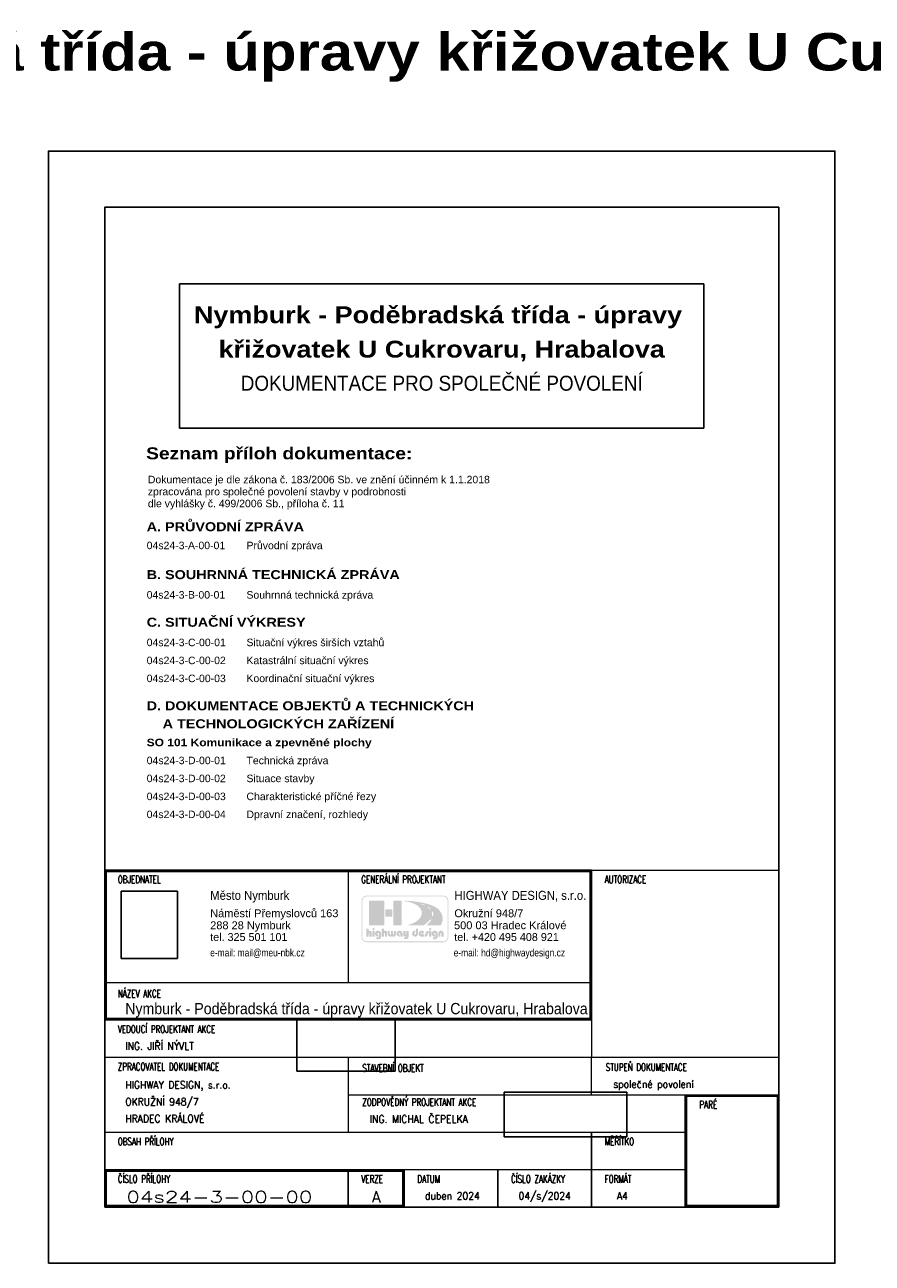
# Model space of a CAD drawing. Extents: x -698823 to -696424, y -1038555 to -1037403.
# Tile 2 of 42: x -698587 to -698361, y -1038171 to -1037840. Entities that reach past the tile are written whole.
import ezdxf
from ezdxf.enums import TextEntityAlignment as Align

# ---------------------------------------------------------------- set-up
doc = ezdxf.new("R2010")
doc.units = 0
doc.layers.add('0-podpis', color=5, linetype='Continuous')
doc.layers.add('0-ROZPISKA', color=7, linetype='Continuous')
for name, color, linetype, lineweight in [('0-silná', 7, 'Continuous', 30), ('0-slabá', 7, 'Continuous', 9), ('1-popis 250', 7, 'Continuous', 30)]:
    doc.layers.add(name, color=color, linetype=linetype, lineweight=lineweight)
doc.styles.add('arial', font='arial.ttf')
doc.styles.add('arial black', font='txt')
doc.styles.add('TABULKA', font='romans.shx', dxfattribs={"width": 0.7})
picture_1 = doc.add_image_def('image1.gif', size_in_pixel=(421, 501))
picture_2 = doc.add_image_def('image2.pcx', size_in_pixel=(706, 377))
picture_3 = doc.add_image_def('image3.pcx', size_in_pixel=(1067, 389))

# ---------------------------------------------------------------- blocks, each defined once
blk = doc.blocks.new('Rozpiska-2020')
h = blk.add_hatch(color=1)
h.paths.add_polyline_path([(-93.3, 73.76), (-92.85, 73.76), (-92.83, 73.76), (-92.8, 73.75), (-92.79, 73.73), (-92.78, 73.7), (-92.78, 72.28), (-92.79, 72.25), (-92.8, 72.23), (-92.83, 72.21), (-92.85, 72.21), (-93.3, 72.21), (-93.32, 72.21), (-93.34, 72.23), (-93.36, 72.25), (-93.37, 72.28), (-93.37, 73.7), (-93.36, 73.73), (-93.34, 73.75), (-93.32, 73.76)], flags=0)
h.paths.add_polyline_path([(-90.41, 72.21), (-90.38, 72.22), (-90.36, 72.23), (-90.34, 72.25), (-90.34, 72.28), (-90.34, 73.11), (-90.33, 73.13), (-90.32, 73.15), (-90.31, 73.17), (-90.3, 73.19), (-90.28, 73.2), (-90.26, 73.21), (-90.24, 73.22), (-90.22, 73.23), (-90.19, 73.23), (-90.17, 73.22), (-90.15, 73.21), (-90.13, 73.19), (-90.12, 73.18), (-90.11, 73.15), (-90.1, 73.14), (-90.1, 73.11), (-90.1, 72.28), (-90.09, 72.25), (-90.07, 72.23), (-90.05, 72.22), (-90.03, 72.21), (-89.58, 72.21), (-89.56, 72.22), (-89.53, 72.23), (-89.52, 72.25), (-89.51, 72.28), (-89.51, 73.11), (-89.52, 73.19), (-89.53, 73.26), (-89.55, 73.33), (-89.57, 73.39), (-89.6, 73.46), (-89.64, 73.51), (-89.68, 73.57), (-89.73, 73.61), (-89.78, 73.66), (-89.84, 73.7), (-89.89, 73.73), (-89.95, 73.76), (-90.02, 73.78), (-90.08, 73.79), (-90.15, 73.8), (-90.22, 73.81), (-90.29, 73.8), (-90.35, 73.79), (-90.41, 73.78), (-90.48, 73.76), (-90.54, 73.73), (-90.6, 73.7), (-90.65, 73.66), (-90.7, 73.61), (-90.75, 73.57), (-90.79, 73.51), (-90.83, 73.46), (-90.86, 73.39), (-90.89, 73.33), (-90.9, 73.26), (-90.91, 73.19), (-90.92, 73.11), (-90.92, 72.28), (-90.91, 72.25), (-90.89, 72.23), (-90.87, 72.22), (-90.85, 72.21)], flags=0)
h.paths.add_polyline_path([(-91.81, 72.74), (-91.82, 72.76), (-91.83, 72.78), (-91.85, 72.79), (-91.88, 72.8), (-91.92, 72.8), (-91.96, 72.82), (-92, 72.83), (-92.03, 72.86), (-92.06, 72.89), (-92.08, 72.93), (-92.09, 72.97), (-92.1, 73.02), (-92.09, 73.06), (-92.08, 73.1), (-92.06, 73.13), (-92.03, 73.16), (-92, 73.19), (-91.96, 73.2), (-91.92, 73.22), (-91.87, 73.22), (-91.83, 73.22), (-91.78, 73.2), (-91.75, 73.19), (-91.72, 73.16), (-91.69, 73.13), (-91.68, 73.1), (-91.67, 73.06), (-91.67, 73.02), (-91.67, 72.34), (-91.67, 72.27), (-91.7, 72.2), (-91.73, 72.15), (-91.78, 72.11), (-91.84, 72.07), (-91.91, 72.04), (-91.98, 72.03), (-92.06, 72.02), (-92.08, 72.02), (-92.1, 72.03), (-92.13, 72.03), (-92.15, 72.03), (-92.18, 72.04), (-92.2, 72.04), (-92.23, 72.05), (-92.25, 72.05), (-92.28, 72.06), (-92.31, 72.05), (-92.32, 72.03), (-92.33, 72), (-92.33, 71.62), (-92.33, 71.59), (-92.31, 71.57), (-92.29, 71.55), (-92.26, 71.54), (-92.23, 71.53), (-92.19, 71.52), (-92.14, 71.51), (-92.1, 71.51), (-92.06, 71.5), (-92.02, 71.5), (-91.99, 71.5), (-91.96, 71.5), (-91.86, 71.5), (-91.77, 71.51), (-91.68, 71.53), (-91.59, 71.56), (-91.51, 71.59), (-91.44, 71.62), (-91.37, 71.67), (-91.31, 71.72), (-91.26, 71.77), (-91.21, 71.83), (-91.17, 71.89), (-91.14, 71.96), (-91.11, 72.03), (-91.09, 72.11), (-91.08, 72.19), (-91.07, 72.28), (-91.07, 73.02), (-91.08, 73.1), (-91.09, 73.18), (-91.11, 73.25), (-91.14, 73.33), (-91.17, 73.39), (-91.22, 73.46), (-91.26, 73.52), (-91.32, 73.58), (-91.37, 73.63), (-91.44, 73.67), (-91.5, 73.71), (-91.57, 73.75), (-91.65, 73.77), (-91.72, 73.79), (-91.8, 73.8), (-91.88, 73.81), (-91.95, 73.8), (-92.03, 73.79), (-92.1, 73.78), (-92.18, 73.75), (-92.25, 73.72), (-92.32, 73.68), (-92.38, 73.64), (-92.44, 73.58), (-92.49, 73.53), (-92.54, 73.47), (-92.58, 73.41), (-92.62, 73.34), (-92.65, 73.26), (-92.67, 73.18), (-92.68, 73.1), (-92.69, 73.02), (-92.68, 72.93), (-92.67, 72.85), (-92.65, 72.78), (-92.63, 72.7), (-92.59, 72.63), (-92.55, 72.56), (-92.5, 72.5), (-92.45, 72.45), (-92.39, 72.39), (-92.33, 72.35), (-92.27, 72.31), (-92.19, 72.27), (-92.12, 72.24), (-92.04, 72.23), (-91.96, 72.21), (-91.88, 72.21), (-91.85, 72.22), (-91.83, 72.23), (-91.82, 72.25), (-91.81, 72.28)], flags=0)
h.paths.add_polyline_path([(-93.37, 74.21), (-93.36, 74.15), (-93.35, 74.09), (-93.32, 74.04), (-93.28, 74), (-93.24, 73.96), (-93.19, 73.93), (-93.14, 73.92), (-93.07, 73.91), (-93.02, 73.92), (-92.96, 73.93), (-92.91, 73.96), (-92.87, 74), (-92.83, 74.04), (-92.8, 74.09), (-92.79, 74.15), (-92.78, 74.21), (-92.79, 74.26), (-92.8, 74.32), (-92.83, 74.37), (-92.87, 74.42), (-92.91, 74.45), (-92.96, 74.48), (-93.02, 74.49), (-93.07, 74.5), (-93.14, 74.49), (-93.19, 74.48), (-93.24, 74.45), (-93.28, 74.42), (-93.32, 74.37), (-93.35, 74.32), (-93.36, 74.26)], flags=0)
h.paths.add_polyline_path([(-93.8, 80.1), (-93.53, 80.12), (-93.49, 80.09), (-93.44, 80.06), (-93.4, 80.03), (-93.35, 79.99), (-93.3, 79.95), (-93.26, 79.91), (-93.21, 79.87), (-93.16, 79.83), (-93.11, 79.79), (-93.06, 79.75), (-93.01, 79.71), (-92.97, 79.67), (-92.93, 79.63), (-92.89, 79.59), (-92.85, 79.55), (-92.82, 79.51), (-93.1, 79.49), (-93.14, 79.53), (-93.17, 79.57), (-93.21, 79.61), (-93.25, 79.65), (-93.29, 79.69), (-93.33, 79.73), (-93.37, 79.77), (-93.42, 79.81), (-93.46, 79.85), (-93.51, 79.88), (-93.55, 79.92), (-93.6, 79.96), (-93.65, 79.99), (-93.7, 80.03), (-93.75, 80.06)], flags=0)
h.paths.add_polyline_path([(-92.7, 78.88), (-92.43, 78.9), (-92.37, 78.77), (-92.33, 78.63), (-92.3, 78.49), (-92.28, 78.34), (-92.27, 78.19), (-92.28, 78.03), (-92.29, 77.88), (-92.32, 77.73), (-92.63, 77.73), (-92.6, 77.87), (-92.58, 78.02), (-92.57, 78.16), (-92.57, 78.3), (-92.58, 78.45), (-92.61, 78.59), (-92.65, 78.74)], flags=0)
h.paths.add_polyline_path([(-102.75, 81.8), (-100.8, 81.8), (-100.78, 81.79), (-100.75, 81.79), (-100.73, 81.77), (-100.7, 81.76), (-100.69, 81.74), (-100.68, 81.71), (-100.67, 81.69), (-100.66, 81.66), (-100.66, 75.37), (-100.67, 75.35), (-100.68, 75.32), (-100.69, 75.3), (-100.7, 75.28), (-100.73, 75.26), (-100.75, 75.25), (-100.78, 75.24), (-100.8, 75.24), (-102.75, 75.24), (-102.78, 75.24), (-102.81, 75.25), (-102.83, 75.26), (-102.85, 75.28), (-102.87, 75.3), (-102.88, 75.32), (-102.89, 75.35), (-102.89, 75.37), (-102.89, 81.66), (-102.89, 81.69), (-102.88, 81.71), (-102.87, 81.74), (-102.85, 81.76), (-102.83, 81.77), (-102.81, 81.79), (-102.78, 81.79)], flags=0)
h.paths.add_polyline_path([(-97.03, 73.3), (-97.04, 73.28), (-97.05, 73.27), (-97.07, 73.25), (-97.1, 73.24), (-97.15, 73.24), (-97.2, 73.23), (-97.24, 73.2), (-97.27, 73.18), (-97.3, 73.14), (-97.32, 73.09), (-97.33, 73.04), (-97.34, 72.99), (-97.33, 72.95), (-97.32, 72.91), (-97.3, 72.88), (-97.27, 72.85), (-97.23, 72.83), (-97.19, 72.81), (-97.15, 72.8), (-97.1, 72.79), (-97.06, 72.8), (-97.02, 72.81), (-96.99, 72.83), (-96.96, 72.85), (-96.93, 72.88), (-96.91, 72.91), (-96.89, 72.95), (-96.89, 72.98), (-96.89, 74.33), (-96.88, 74.35), (-96.87, 74.37), (-96.85, 74.38), (-96.83, 74.39), (-96.37, 74.39), (-96.34, 74.38), (-96.33, 74.37), (-96.31, 74.35), (-96.31, 74.33), (-96.31, 72.98), (-96.31, 72.91), (-96.33, 72.83), (-96.34, 72.76), (-96.37, 72.69), (-96.41, 72.62), (-96.45, 72.56), (-96.5, 72.5), (-96.55, 72.44), (-96.6, 72.39), (-96.66, 72.35), (-96.73, 72.31), (-96.8, 72.27), (-96.87, 72.24), (-96.94, 72.23), (-97.02, 72.21), (-97.1, 72.21), (-97.17, 72.21), (-97.25, 72.22), (-97.32, 72.24), (-97.4, 72.27), (-97.47, 72.3), (-97.53, 72.33), (-97.6, 72.38), (-97.66, 72.43), (-97.72, 72.48), (-97.77, 72.54), (-97.81, 72.6), (-97.85, 72.68), (-97.88, 72.75), (-97.9, 72.82), (-97.92, 72.91), (-97.92, 72.99), (-97.92, 73.07), (-97.91, 73.15), (-97.89, 73.23), (-97.86, 73.3), (-97.83, 73.38), (-97.79, 73.44), (-97.75, 73.51), (-97.7, 73.57), (-97.64, 73.62), (-97.58, 73.67), (-97.51, 73.72), (-97.44, 73.75), (-97.36, 73.78), (-97.28, 73.8), (-97.19, 73.82), (-97.1, 73.82), (-97.07, 73.81), (-97.05, 73.8), (-97.04, 73.78), (-97.03, 73.76)], flags=0)
h.paths.add_polyline_path([(-101.2, 72.74), (-101.2, 72.76), (-101.22, 72.78), (-101.24, 72.79), (-101.26, 72.8), (-101.31, 72.8), (-101.35, 72.82), (-101.39, 72.83), (-101.42, 72.86), (-101.45, 72.89), (-101.47, 72.93), (-101.48, 72.97), (-101.48, 73.02), (-101.48, 73.06), (-101.47, 73.1), (-101.45, 73.13), (-101.42, 73.16), (-101.39, 73.19), (-101.35, 73.2), (-101.31, 73.22), (-101.26, 73.22), (-101.22, 73.22), (-101.18, 73.2), (-101.15, 73.19), (-101.12, 73.16), (-101.09, 73.13), (-101.07, 73.1), (-101.06, 73.06), (-101.05, 73.02), (-101.05, 72.28), (-101.05, 72.25), (-101.03, 72.23), (-101.01, 72.22), (-100.99, 72.21), (-100.52, 72.21), (-100.5, 72.22), (-100.48, 72.23), (-100.46, 72.25), (-100.46, 72.28), (-100.46, 73.02), (-100.46, 73.1), (-100.48, 73.18), (-100.5, 73.25), (-100.52, 73.33), (-100.56, 73.39), (-100.6, 73.46), (-100.65, 73.52), (-100.7, 73.58), (-100.76, 73.63), (-100.82, 73.67), (-100.89, 73.71), (-100.96, 73.75), (-101.03, 73.77), (-101.11, 73.79), (-101.18, 73.8), (-101.26, 73.81), (-101.34, 73.8), (-101.42, 73.79), (-101.49, 73.78), (-101.56, 73.75), (-101.63, 73.72), (-101.7, 73.68), (-101.76, 73.64), (-101.82, 73.58), (-101.88, 73.53), (-101.92, 73.47), (-101.97, 73.41), (-102, 73.34), (-102.03, 73.26), (-102.05, 73.18), (-102.07, 73.1), (-102.07, 73.02), (-102.07, 72.93), (-102.05, 72.85), (-102.03, 72.78), (-102.01, 72.7), (-101.97, 72.63), (-101.93, 72.56), (-101.89, 72.5), (-101.84, 72.45), (-101.78, 72.39), (-101.72, 72.35), (-101.65, 72.31), (-101.58, 72.27), (-101.51, 72.24), (-101.43, 72.23), (-101.34, 72.21), (-101.26, 72.21), (-101.24, 72.22), (-101.22, 72.23), (-101.2, 72.25), (-101.2, 72.28)], flags=0)
h.paths.add_polyline_path([(-102.21, 73.71), (-102.22, 73.73), (-102.23, 73.75), (-102.25, 73.76), (-102.27, 73.76), (-102.7, 73.76), (-102.72, 73.76), (-102.74, 73.75), (-102.75, 73.73), (-102.76, 73.71), (-102.76, 72.89), (-102.76, 72.87), (-102.77, 72.84), (-102.79, 72.82), (-102.8, 72.8), (-102.82, 72.79), (-102.85, 72.77), (-102.87, 72.77), (-102.9, 72.76), (-102.92, 72.77), (-102.95, 72.77), (-102.97, 72.79), (-102.99, 72.8), (-103.01, 72.82), (-103.03, 72.84), (-103.03, 72.87), (-103.04, 72.89), (-103.04, 73.71), (-103.04, 73.73), (-103.05, 73.75), (-103.08, 73.76), (-103.1, 73.76), (-103.52, 73.76), (-103.54, 73.76), (-103.56, 73.75), (-103.58, 73.73), (-103.58, 73.71), (-103.58, 72.89), (-103.59, 72.87), (-103.59, 72.84), (-103.6, 72.82), (-103.62, 72.8), (-103.64, 72.79), (-103.67, 72.77), (-103.69, 72.77), (-103.72, 72.76), (-103.75, 72.77), (-103.77, 72.77), (-103.8, 72.79), (-103.82, 72.8), (-103.83, 72.82), (-103.85, 72.84), (-103.85, 72.87), (-103.86, 72.89), (-103.86, 73.71), (-103.86, 73.73), (-103.88, 73.75), (-103.9, 73.76), (-103.92, 73.76), (-104.35, 73.76), (-104.37, 73.76), (-104.39, 73.75), (-104.4, 73.73), (-104.41, 73.71), (-104.41, 72.89), (-104.41, 72.82), (-104.4, 72.75), (-104.37, 72.68), (-104.35, 72.62), (-104.32, 72.56), (-104.28, 72.5), (-104.24, 72.45), (-104.19, 72.4), (-104.14, 72.36), (-104.09, 72.32), (-104.03, 72.29), (-103.97, 72.26), (-103.91, 72.24), (-103.85, 72.22), (-103.78, 72.21), (-103.72, 72.21), (-103.67, 72.21), (-103.61, 72.22), (-103.55, 72.23), (-103.49, 72.25), (-103.44, 72.27), (-103.39, 72.29), (-103.34, 72.32), (-103.31, 72.35), (-103.27, 72.32), (-103.23, 72.29), (-103.18, 72.27), (-103.13, 72.25), (-103.07, 72.23), (-103.01, 72.22), (-102.95, 72.21), (-102.9, 72.21), (-102.83, 72.21), (-102.77, 72.22), (-102.71, 72.23), (-102.64, 72.26), (-102.59, 72.28), (-102.53, 72.31), (-102.48, 72.35), (-102.43, 72.39), (-102.38, 72.43), (-102.34, 72.49), (-102.3, 72.54), (-102.27, 72.6), (-102.25, 72.67), (-102.22, 72.74), (-102.21, 72.82), (-102.21, 72.89)], flags=0)
h.paths.add_polyline_path([(-99.44, 73.71), (-99.44, 72.89), (-99.45, 72.87), (-99.45, 72.85), (-99.46, 72.83), (-99.47, 72.81), (-99.49, 72.8), (-99.51, 72.79), (-99.53, 72.79), (-99.55, 72.78), (-99.58, 72.79), (-99.6, 72.79), (-99.62, 72.8), (-99.64, 72.81), (-99.65, 72.83), (-99.66, 72.85), (-99.67, 72.87), (-99.67, 72.89), (-99.67, 73.71), (-99.68, 73.73), (-99.69, 73.75), (-99.71, 73.76), (-99.73, 73.76), (-100.2, 73.76), (-100.23, 73.76), (-100.24, 73.75), (-100.26, 73.73), (-100.27, 73.71), (-100.27, 72.78), (-100.26, 72.71), (-100.25, 72.64), (-100.24, 72.58), (-100.22, 72.52), (-100.19, 72.47), (-100.16, 72.42), (-100.12, 72.38), (-100.08, 72.34), (-100.04, 72.31), (-99.99, 72.28), (-99.95, 72.26), (-99.89, 72.24), (-99.84, 72.23), (-99.78, 72.22), (-99.73, 72.21), (-99.67, 72.21), (-99.51, 72.21), (-99.5, 72.21), (-99.49, 72.2), (-99.49, 72.19), (-99.49, 72.17), (-99.49, 72.14), (-99.5, 72.11), (-99.53, 72.09), (-99.56, 72.06), (-99.59, 72.04), (-99.63, 72.03), (-99.68, 72.02), (-99.72, 72.02), (-100.01, 72.02), (-100.03, 72.01), (-100.05, 72), (-100.07, 71.97), (-100.08, 71.95), (-100.08, 71.62), (-100.07, 71.59), (-100.05, 71.57), (-100.03, 71.55), (-100.01, 71.55), (-99.49, 71.55), (-99.43, 71.55), (-99.38, 71.56), (-99.32, 71.58), (-99.27, 71.6), (-99.21, 71.63), (-99.16, 71.66), (-99.11, 71.7), (-99.07, 71.75), (-99.02, 71.8), (-98.98, 71.86), (-98.95, 71.91), (-98.91, 71.98), (-98.89, 72.05), (-98.87, 72.12), (-98.86, 72.2), (-98.86, 72.28), (-98.86, 73.71), (-98.86, 73.73), (-98.87, 73.75), (-98.9, 73.76), (-98.92, 73.76), (-99.38, 73.76), (-99.4, 73.76), (-99.42, 73.75), (-99.44, 73.73)], flags=0)
h.paths.add_polyline_path([(-94.7, 72.28), (-94.7, 72.72), (-94.71, 72.74), (-94.72, 72.77), (-94.75, 72.78), (-94.77, 72.79), (-95.12, 72.79), (-95.14, 72.79), (-95.15, 72.8), (-95.16, 72.82), (-95.14, 72.84), (-94.71, 73.36), (-94.69, 73.39), (-94.68, 73.42), (-94.69, 73.44), (-94.7, 73.46), (-94.73, 73.5), (-94.76, 73.53), (-94.79, 73.57), (-94.82, 73.6), (-94.86, 73.63), (-94.89, 73.66), (-94.93, 73.69), (-94.98, 73.71), (-95.01, 73.73), (-95.06, 73.75), (-95.1, 73.77), (-95.15, 73.78), (-95.19, 73.79), (-95.24, 73.8), (-95.29, 73.81), (-95.33, 73.81), (-95.42, 73.8), (-95.5, 73.79), (-95.58, 73.77), (-95.65, 73.75), (-95.73, 73.71), (-95.79, 73.67), (-95.86, 73.62), (-95.92, 73.57), (-95.97, 73.52), (-96.02, 73.45), (-96.06, 73.38), (-96.1, 73.31), (-96.12, 73.24), (-96.14, 73.15), (-96.15, 73.07), (-96.15, 72.98), (-96.15, 72.91), (-96.14, 72.83), (-96.11, 72.76), (-96.09, 72.69), (-96.05, 72.62), (-96.01, 72.55), (-95.97, 72.5), (-95.92, 72.44), (-95.86, 72.39), (-95.8, 72.34), (-95.74, 72.31), (-95.67, 72.27), (-95.59, 72.24), (-95.51, 72.22), (-95.44, 72.21), (-95.35, 72.21), (-94.77, 72.21), (-94.75, 72.22), (-94.72, 72.23), (-94.71, 72.25)], flags=0)
h.paths.add_polyline_path([(-95.49, 72.88), (-95.24, 73.18), (-95.23, 73.19), (-95.23, 73.21), (-95.23, 73.22), (-95.25, 73.23), (-95.26, 73.24), (-95.27, 73.24), (-95.28, 73.25), (-95.3, 73.25), (-95.31, 73.26), (-95.33, 73.26), (-95.34, 73.26), (-95.36, 73.26), (-95.4, 73.26), (-95.45, 73.24), (-95.49, 73.22), (-95.52, 73.19), (-95.55, 73.16), (-95.57, 73.12), (-95.59, 73.07), (-95.59, 73.02), (-95.59, 72.99), (-95.58, 72.96), (-95.56, 72.92), (-95.55, 72.89), (-95.53, 72.88), (-95.51, 72.88), (-95.5, 72.88)], flags=0)
h.paths.add_polyline_path([(-104.93, 79.47), (-103.35, 79.47), (-103.32, 79.47), (-103.3, 79.46), (-103.27, 79.45), (-103.25, 79.43), (-103.24, 79.41), (-103.22, 79.39), (-103.22, 79.36), (-103.21, 79.33), (-103.21, 77.73), (-103.22, 77.7), (-103.22, 77.67), (-103.24, 77.65), (-103.25, 77.62), (-103.27, 77.61), (-103.3, 77.6), (-103.32, 77.59), (-103.35, 77.59), (-104.93, 77.59), (-104.96, 77.59), (-104.99, 77.6), (-105.01, 77.61), (-105.03, 77.62), (-105.05, 77.65), (-105.06, 77.67), (-105.07, 77.7), (-105.07, 77.73), (-105.07, 79.33), (-105.07, 79.36), (-105.06, 79.39), (-105.05, 79.41), (-105.03, 79.43), (-105.01, 79.45), (-104.99, 79.46), (-104.96, 79.47)], flags=0)
h.paths.add_polyline_path([(-95.68, 80.95), (-95.48, 80.99), (-95.41, 80.97), (-95.34, 80.96), (-95.27, 80.93), (-95.2, 80.91), (-95.12, 80.89), (-95.05, 80.87), (-94.97, 80.84), (-94.89, 80.81), (-94.82, 80.78), (-94.74, 80.75), (-94.66, 80.72), (-94.59, 80.69), (-94.51, 80.66), (-94.44, 80.63), (-94.37, 80.59), (-94.3, 80.55), (-94.58, 80.53), (-94.65, 80.56), (-94.72, 80.59), (-94.79, 80.63), (-94.86, 80.65), (-94.93, 80.69), (-95, 80.72), (-95.08, 80.74), (-95.15, 80.77), (-95.22, 80.8), (-95.29, 80.82), (-95.36, 80.85), (-95.43, 80.87), (-95.5, 80.89), (-95.56, 80.91), (-95.62, 80.93)], flags=0)
h.paths.add_polyline_path([(-106.93, 72.74), (-106.93, 72.76), (-106.95, 72.78), (-106.97, 72.79), (-106.99, 72.8), (-107.04, 72.8), (-107.08, 72.82), (-107.12, 72.83), (-107.15, 72.86), (-107.18, 72.89), (-107.19, 72.93), (-107.21, 72.97), (-107.21, 73.02), (-107.21, 73.06), (-107.19, 73.1), (-107.18, 73.13), (-107.15, 73.16), (-107.12, 73.19), (-107.08, 73.2), (-107.04, 73.22), (-106.99, 73.22), (-106.94, 73.22), (-106.9, 73.2), (-106.86, 73.19), (-106.84, 73.16), (-106.81, 73.13), (-106.8, 73.1), (-106.79, 73.06), (-106.78, 73.02), (-106.78, 72.34), (-106.79, 72.27), (-106.81, 72.2), (-106.85, 72.15), (-106.9, 72.11), (-106.95, 72.07), (-107.02, 72.04), (-107.09, 72.03), (-107.18, 72.02), (-107.19, 72.02), (-107.22, 72.03), (-107.24, 72.03), (-107.27, 72.03), (-107.29, 72.04), (-107.32, 72.04), (-107.34, 72.05), (-107.36, 72.05), (-107.4, 72.06), (-107.42, 72.05), (-107.44, 72.03), (-107.45, 72), (-107.45, 71.62), (-107.44, 71.59), (-107.42, 71.57), (-107.4, 71.55), (-107.37, 71.54), (-107.34, 71.53), (-107.3, 71.52), (-107.26, 71.51), (-107.21, 71.51), (-107.17, 71.5), (-107.13, 71.5), (-107.1, 71.5), (-107.07, 71.5), (-106.98, 71.5), (-106.88, 71.51), (-106.79, 71.53), (-106.71, 71.56), (-106.63, 71.59), (-106.56, 71.62), (-106.49, 71.67), (-106.43, 71.72), (-106.38, 71.77), (-106.33, 71.83), (-106.29, 71.89), (-106.25, 71.96), (-106.22, 72.03), (-106.2, 72.11), (-106.19, 72.19), (-106.19, 72.28), (-106.19, 73.02), (-106.19, 73.1), (-106.21, 73.18), (-106.23, 73.25), (-106.25, 73.33), (-106.29, 73.39), (-106.33, 73.46), (-106.38, 73.52), (-106.43, 73.58), (-106.49, 73.63), (-106.55, 73.67), (-106.62, 73.71), (-106.69, 73.75), (-106.76, 73.77), (-106.84, 73.79), (-106.91, 73.8), (-106.99, 73.81), (-107.07, 73.8), (-107.15, 73.79), (-107.22, 73.78), (-107.3, 73.75), (-107.36, 73.72), (-107.43, 73.68), (-107.49, 73.64), (-107.55, 73.58), (-107.6, 73.53), (-107.65, 73.47), (-107.69, 73.41), (-107.73, 73.34), (-107.76, 73.26), (-107.78, 73.18), (-107.8, 73.1), (-107.8, 73.02), (-107.8, 72.93), (-107.78, 72.85), (-107.76, 72.78), (-107.74, 72.7), (-107.7, 72.63), (-107.66, 72.56), (-107.62, 72.5), (-107.57, 72.45), (-107.51, 72.39), (-107.45, 72.35), (-107.38, 72.31), (-107.31, 72.27), (-107.23, 72.24), (-107.16, 72.23), (-107.08, 72.21), (-106.99, 72.21), (-106.97, 72.22), (-106.95, 72.23), (-106.93, 72.25), (-106.93, 72.28)], flags=0)
h.paths.add_polyline_path([(-108.46, 73.76), (-108.01, 73.76), (-107.99, 73.76), (-107.97, 73.75), (-107.95, 73.73), (-107.95, 73.7), (-107.95, 72.28), (-107.95, 72.25), (-107.97, 72.23), (-107.99, 72.21), (-108.01, 72.21), (-108.46, 72.21), (-108.49, 72.21), (-108.51, 72.23), (-108.52, 72.25), (-108.53, 72.28), (-108.53, 73.7), (-108.52, 73.73), (-108.51, 73.75), (-108.49, 73.76)], flags=0)
h.paths.add_polyline_path([(-109.62, 72.21), (-109.6, 72.22), (-109.57, 72.23), (-109.56, 72.25), (-109.55, 72.28), (-109.55, 73.08), (-109.55, 73.1), (-109.54, 73.12), (-109.53, 73.14), (-109.52, 73.15), (-109.5, 73.17), (-109.48, 73.18), (-109.46, 73.19), (-109.44, 73.19), (-109.42, 73.19), (-109.4, 73.18), (-109.38, 73.17), (-109.36, 73.15), (-109.34, 73.14), (-109.33, 73.12), (-109.33, 73.1), (-109.32, 73.08), (-109.32, 72.28), (-109.32, 72.25), (-109.3, 72.23), (-109.28, 72.22), (-109.25, 72.21), (-108.79, 72.21), (-108.77, 72.22), (-108.75, 72.23), (-108.73, 72.25), (-108.73, 72.28), (-108.73, 73.19), (-108.74, 73.33), (-108.77, 73.46), (-108.81, 73.56), (-108.87, 73.65), (-108.95, 73.72), (-109.04, 73.77), (-109.14, 73.8), (-109.25, 73.81), (-109.49, 73.81), (-109.51, 73.81), (-109.53, 73.83), (-109.54, 73.85), (-109.55, 73.88), (-109.55, 74.32), (-109.56, 74.35), (-109.57, 74.37), (-109.6, 74.38), (-109.62, 74.39), (-110.06, 74.39), (-110.09, 74.38), (-110.11, 74.37), (-110.12, 74.35), (-110.13, 74.32), (-110.13, 72.28), (-110.12, 72.25), (-110.11, 72.23), (-110.08, 72.22), (-110.06, 72.21)], flags=0)
h.paths.add_polyline_path([(-108.53, 74.21), (-108.52, 74.15), (-108.51, 74.09), (-108.48, 74.04), (-108.45, 74), (-108.4, 73.96), (-108.36, 73.93), (-108.3, 73.92), (-108.24, 73.91), (-108.18, 73.92), (-108.13, 73.93), (-108.08, 73.96), (-108.03, 74), (-107.99, 74.04), (-107.96, 74.09), (-107.95, 74.15), (-107.94, 74.21), (-107.95, 74.26), (-107.97, 74.32), (-107.99, 74.37), (-108.03, 74.42), (-108.08, 74.45), (-108.13, 74.48), (-108.18, 74.49), (-108.24, 74.5), (-108.3, 74.49), (-108.36, 74.48), (-108.4, 74.45), (-108.45, 74.42), (-108.48, 74.37), (-108.51, 74.32), (-108.52, 74.26)], flags=0)
h.paths.add_polyline_path([(-109.3, 81.8), (-105.5, 81.8), (-105.47, 81.79), (-105.44, 81.79), (-105.42, 81.77), (-105.4, 81.76), (-105.38, 81.74), (-105.37, 81.71), (-105.37, 81.69), (-105.36, 81.66), (-105.36, 75.37), (-105.37, 75.35), (-105.37, 75.32), (-105.38, 75.3), (-105.4, 75.28), (-105.42, 75.26), (-105.44, 75.25), (-105.47, 75.24), (-105.5, 75.24), (-109.3, 75.24), (-109.33, 75.24), (-109.35, 75.25), (-109.38, 75.26), (-109.4, 75.28), (-109.41, 75.3), (-109.43, 75.32), (-109.43, 75.35), (-109.44, 75.37), (-109.44, 81.66), (-109.43, 81.69), (-109.43, 81.71), (-109.41, 81.74), (-109.4, 81.76), (-109.38, 81.77), (-109.35, 81.79), (-109.33, 81.79)], flags=0)
h.paths.add_polyline_path([(-105.49, 72.21), (-105.47, 72.22), (-105.44, 72.23), (-105.43, 72.25), (-105.42, 72.28), (-105.42, 73.08), (-105.42, 73.1), (-105.41, 73.12), (-105.4, 73.14), (-105.38, 73.15), (-105.37, 73.17), (-105.35, 73.18), (-105.33, 73.19), (-105.31, 73.19), (-105.29, 73.19), (-105.26, 73.18), (-105.25, 73.17), (-105.23, 73.15), (-105.21, 73.14), (-105.2, 73.12), (-105.19, 73.1), (-105.19, 73.08), (-105.19, 72.28), (-105.18, 72.25), (-105.16, 72.23), (-105.14, 72.22), (-105.12, 72.21), (-104.66, 72.21), (-104.64, 72.22), (-104.61, 72.23), (-104.6, 72.25), (-104.59, 72.28), (-104.59, 73.19), (-104.6, 73.33), (-104.63, 73.46), (-104.68, 73.56), (-104.74, 73.65), (-104.82, 73.72), (-104.91, 73.77), (-105.01, 73.8), (-105.12, 73.81), (-105.35, 73.81), (-105.38, 73.81), (-105.4, 73.83), (-105.41, 73.85), (-105.42, 73.88), (-105.42, 74.32), (-105.43, 74.35), (-105.44, 74.37), (-105.47, 74.38), (-105.49, 74.39), (-105.93, 74.39), (-105.95, 74.38), (-105.98, 74.37), (-105.99, 74.35), (-106, 74.32), (-106, 72.28), (-105.99, 72.25), (-105.97, 72.23), (-105.95, 72.22), (-105.93, 72.21)], flags=0)
h.paths.add_polyline_path([(-110.03, 82.97), (-89.62, 82.97), (-89.49, 82.97), (-89.38, 82.95), (-89.27, 82.92), (-89.16, 82.88), (-89.06, 82.83), (-88.96, 82.77), (-88.87, 82.7), (-88.78, 82.63), (-88.71, 82.54), (-88.64, 82.45), (-88.58, 82.36), (-88.53, 82.25), (-88.49, 82.15), (-88.46, 82.03), (-88.45, 81.92), (-88.44, 81.8), (-88.44, 72.1), (-88.45, 71.98), (-88.46, 71.86), (-88.49, 71.75), (-88.53, 71.64), (-88.58, 71.54), (-88.64, 71.44), (-88.71, 71.35), (-88.78, 71.27), (-88.87, 71.2), (-88.96, 71.13), (-89.06, 71.07), (-89.16, 71.02), (-89.27, 70.98), (-89.38, 70.95), (-89.49, 70.93), (-89.62, 70.93), (-110.03, 70.93), (-110.15, 70.93), (-110.26, 70.95), (-110.38, 70.98), (-110.49, 71.02), (-110.59, 71.07), (-110.68, 71.13), (-110.78, 71.2), (-110.86, 71.27), (-110.94, 71.35), (-111, 71.44), (-111.06, 71.54), (-111.11, 71.64), (-111.15, 71.75), (-111.18, 71.86), (-111.2, 71.98), (-111.21, 72.1), (-111.21, 81.8), (-111.2, 81.92), (-111.18, 82.03), (-111.15, 82.15), (-111.11, 82.25), (-111.06, 82.36), (-111, 82.45), (-110.94, 82.54), (-110.86, 82.63), (-110.78, 82.7), (-110.68, 82.77), (-110.59, 82.83), (-110.49, 82.88), (-110.38, 82.92), (-110.26, 82.95), (-110.15, 82.97)], flags=16)
h.paths.add_polyline_path([(-110.03, 83.17), (-89.62, 83.17), (-89.48, 83.16), (-89.34, 83.14), (-89.21, 83.11), (-89.08, 83.06), (-88.96, 83), (-88.85, 82.93), (-88.74, 82.85), (-88.65, 82.77), (-88.56, 82.67), (-88.48, 82.56), (-88.41, 82.45), (-88.35, 82.33), (-88.31, 82.21), (-88.27, 82.07), (-88.25, 81.94), (-88.24, 81.8), (-88.24, 72.1), (-88.25, 71.96), (-88.27, 71.82), (-88.31, 71.69), (-88.35, 71.57), (-88.41, 71.45), (-88.48, 71.34), (-88.56, 71.23), (-88.65, 71.13), (-88.74, 71.04), (-88.85, 70.96), (-88.96, 70.9), (-89.08, 70.84), (-89.21, 70.79), (-89.34, 70.76), (-89.48, 70.74), (-89.62, 70.73), (-110.03, 70.73), (-110.17, 70.74), (-110.3, 70.76), (-110.44, 70.79), (-110.56, 70.84), (-110.68, 70.9), (-110.79, 70.96), (-110.9, 71.04), (-111, 71.13), (-111.08, 71.23), (-111.16, 71.34), (-111.23, 71.45), (-111.29, 71.57), (-111.34, 71.69), (-111.37, 71.82), (-111.39, 71.96), (-111.4, 72.1), (-111.4, 81.8), (-111.39, 81.94), (-111.37, 82.07), (-111.34, 82.21), (-111.29, 82.33), (-111.23, 82.45), (-111.16, 82.56), (-111.08, 82.67), (-111, 82.77), (-110.9, 82.85), (-110.79, 82.93), (-110.68, 83), (-110.56, 83.06), (-110.44, 83.11), (-110.3, 83.14), (-110.17, 83.16)])
h.paths.add_polyline_path([(-94.07, 75.24), (-94, 75.31), (-93.92, 75.38), (-93.83, 75.46), (-93.75, 75.54), (-93.66, 75.63), (-93.56, 75.72), (-93.47, 75.82), (-93.38, 75.91), (-93.28, 76.01), (-93.19, 76.12), (-93.1, 76.22), (-93.01, 76.33), (-92.93, 76.44), (-92.85, 76.56), (-92.77, 76.67), (-92.7, 76.79), (-93.09, 76.79), (-93.19, 76.65), (-93.29, 76.53), (-93.4, 76.41), (-93.51, 76.29), (-93.62, 76.18), (-93.73, 76.08), (-93.84, 75.98), (-93.95, 75.89), (-94.07, 75.79), (-94.18, 75.71), (-94.29, 75.62), (-94.39, 75.54), (-94.5, 75.46), (-94.6, 75.38), (-94.7, 75.31), (-94.79, 75.24), (-98.89, 75.24), (-98.92, 75.24), (-98.95, 75.26), (-98.96, 75.28), (-98.97, 75.3), (-98.97, 75.32), (-98.96, 75.35), (-98.94, 75.36), (-98.91, 75.37), (-98.73, 75.42), (-98.56, 75.46), (-98.39, 75.52), (-98.22, 75.58), (-98.05, 75.64), (-97.89, 75.7), (-97.72, 75.77), (-97.56, 75.85), (-97.41, 75.92), (-97.25, 76.01), (-97.11, 76.09), (-96.96, 76.18), (-96.82, 76.27), (-96.68, 76.37), (-96.55, 76.47), (-96.42, 76.57), (-96.3, 76.67), (-96.19, 76.78), (-96.08, 76.89), (-95.97, 77), (-95.88, 77.11), (-95.79, 77.23), (-95.71, 77.35), (-95.63, 77.47), (-95.56, 77.59), (-95.5, 77.71), (-95.45, 77.84), (-95.41, 77.96), (-95.37, 78.09), (-95.35, 78.21), (-95.33, 78.34), (-95.32, 78.47), (-95.33, 78.7), (-95.36, 78.91), (-95.42, 79.12), (-95.49, 79.32), (-95.58, 79.51), (-95.69, 79.69), (-95.81, 79.86), (-95.95, 80.01), (-96.1, 80.17), (-96.26, 80.31), (-96.43, 80.44), (-96.61, 80.57), (-96.79, 80.69), (-96.99, 80.8), (-97.19, 80.9), (-97.39, 80.99), (-97.59, 81.08), (-97.79, 81.16), (-97.99, 81.24), (-98.2, 81.3), (-98.39, 81.36), (-98.58, 81.42), (-98.77, 81.47), (-98.95, 81.51), (-99.11, 81.55), (-99.27, 81.57), (-99.42, 81.6), (-99.55, 81.62), (-99.67, 81.64), (-99.77, 81.65), (-99.85, 81.65), (-99.92, 81.66), (-99.95, 81.66), (-99.97, 81.68), (-99.99, 81.7), (-99.99, 81.73), (-99.99, 81.75), (-99.97, 81.78), (-99.95, 81.79), (-99.92, 81.8), (-99.81, 81.8), (-99.66, 81.79), (-99.48, 81.79), (-99.28, 81.78), (-99.05, 81.76), (-98.81, 81.75), (-98.54, 81.73), (-98.25, 81.71), (-97.95, 81.68), (-97.63, 81.65), (-97.29, 81.61), (-96.95, 81.57), (-96.6, 81.52), (-96.23, 81.46), (-95.87, 81.41), (-95.5, 81.34), (-95.12, 81.27), (-94.75, 81.18), (-94.38, 81.1), (-94.01, 81), (-93.65, 80.9), (-93.29, 80.78), (-92.95, 80.67), (-92.61, 80.54), (-92.29, 80.4), (-91.99, 80.25), (-91.69, 80.09), (-91.42, 79.92), (-91.17, 79.75), (-90.94, 79.56), (-90.74, 79.36), (-90.56, 79.15), (-90.36, 78.88), (-90.2, 78.61), (-90.06, 78.34), (-89.94, 78.08), (-89.86, 77.83), (-89.8, 77.59), (-89.76, 77.34), (-89.74, 77.1), (-89.74, 76.87), (-89.76, 76.63), (-89.8, 76.41), (-89.85, 76.18), (-89.93, 75.96), (-90.01, 75.74), (-90.1, 75.52), (-90.21, 75.31), (-90.22, 75.28), (-90.24, 75.26), (-90.26, 75.25), (-90.28, 75.24)], flags=0)
h.paths.add_polyline_path([(-94.57, 72.28), (-94.56, 72.25), (-94.55, 72.23), (-94.53, 72.22), (-94.5, 72.21), (-94.46, 72.21), (-94.39, 72.21), (-94.32, 72.22), (-94.25, 72.24), (-94.18, 72.26), (-94.12, 72.29), (-94.06, 72.33), (-94, 72.37), (-93.94, 72.42), (-93.89, 72.47), (-93.85, 72.52), (-93.81, 72.59), (-93.78, 72.65), (-93.75, 72.72), (-93.73, 72.8), (-93.72, 72.87), (-93.72, 72.96), (-93.72, 73.02), (-93.71, 73.05), (-93.7, 73.08), (-93.69, 73.11), (-93.67, 73.13), (-93.64, 73.15), (-93.61, 73.16), (-93.58, 73.18), (-93.55, 73.18), (-93.53, 73.19), (-93.51, 73.2), (-93.49, 73.22), (-93.49, 73.24), (-93.49, 73.71), (-93.49, 73.73), (-93.51, 73.75), (-93.53, 73.76), (-93.55, 73.76), (-93.63, 73.76), (-93.71, 73.75), (-93.78, 73.74), (-93.85, 73.71), (-93.92, 73.68), (-93.98, 73.64), (-94.04, 73.59), (-94.09, 73.54), (-94.14, 73.49), (-94.18, 73.43), (-94.22, 73.37), (-94.25, 73.3), (-94.27, 73.23), (-94.29, 73.16), (-94.3, 73.09), (-94.3, 73.02), (-94.3, 72.96), (-94.31, 72.92), (-94.31, 72.89), (-94.33, 72.87), (-94.35, 72.84), (-94.37, 72.82), (-94.39, 72.81), (-94.43, 72.79), (-94.46, 72.79), (-94.5, 72.79), (-94.53, 72.78), (-94.55, 72.77), (-94.56, 72.74), (-94.57, 72.72)], flags=0)
for p, q in [((-180, 90), (-50, 90)), ((-25, 0), (-25, 30)), ((-50, 20), (-50, 0)), ((-115, 0), (-115, 10)), ((-100, 10), (-100, 0)), ((-75, 10), (-75, 0))]:
    blk.add_line(p, q)
at = {"const_width": 0.6}
for points in [[(-179.7, 89.7), (-50.3, 89.7), (-50.3, 50.3), (-179.7, 50.3)], [(-24.7, 29.7), (-0.3, 29.7), (-0.3, 0.3), (-24.7, 0.3)], [(-179.7, 9.7), (-100.3, 9.7), (-100.3, 0.3), (-179.7, 0.3)]]:
    blk.add_lwpolyline(points, close=True, dxfattribs=at)
at = {"layer": '0-slabá'}
for p, q in [((-180, 90), (0, 90)), ((-180, 0), (-180, 90)), ((-115, 90), (-115, 60)), ((-50, 90), (-50, 40)), ((0, 90), (0, 0)), ((-180, 60), (-50, 60)), ((-180, 50), (-50, 50)), ((-180, 40), (-25, 40)), ((-115, 40), (-115, 20)), ((-50, 30), (-50, 40)), ((-25, 40), (0, 40)), ((-115, 30), (0, 30)), ((-115, 30), (0, 30)), ((-180, 20), (-25, 20)), ((-180, 10), (-25, 10)), ((-180, 0), (0, 0))]:
    blk.add_line(p, q, dxfattribs=at)
at = {"style": 'arial'}
for s, height, width, p in [('Město Nymburk', 2.4, 0.9, (-151.82, 82.04)), ('HIGHWAY DESIGN, s.r.o.', 2.4, 0.9, (-86.6, 82.04)), ('tel. 325 501 101', 2.1, 0.98, (-151.82, 71.06)), ('tel. +420 495 408 921', 2.1, 0.98, (-86.64, 71.06)), ('e-mail: mail@meu-nbk.cz  ', 2, 0.8, (-151.82, 66.93)), ('e-mail: hd@highwaydesign.cz', 2, 0.8, (-86.8, 66.93))]:
    blk.add_text(s, height=height, dxfattribs=dict(at, width=width)).set_placement(p)
for s, p in [('Náměstí Přemyslovců 163', (-151.82, 77.41)), ('Okružní 948/7', (-86.64, 77.41)), ('288 28 Nymburk', (-151.82, 74.2)), ('500 03 Hradec Králové', (-86.71, 74.2))]:
    blk.add_text(s, height=2.1, dxfattribs=at).set_placement(p)
at = {"layer": '0-silná', "color": 0, "linetype": 'ByBlock', "style": 'arial', "width": 0.9}
for tag, p in [('NÁZEV_AKCE', (-174.5, 51.5)), ('OBSAH_PŘÍLOHY', (-174.21, 11.49))]:
    blk.add_attdef(tag, p, '', height=3, dxfattribs=at)
at = {"layer": '0-silná', "style": 'TABULKA', "width": 0.9}
for tag, p in [('VEDOUCÍ_PROJEKTANT_AKCE', (-174.5, 42)), ('JMENO_ZPRACOVATELE_PROFESE', (-174.5, 31.62)), ('STAVEBNI_OBJEKT', (-109.21, 31.62)), ('STUPEŇ', (-44.21, 31.85)), ('ADRESA_PROFESE_1', (-174.5, 27.12)), ('ADRESA_PROFESE_2', (-174.5, 22.62)), ('ZODPOVĚDNÝ_PROJEKTANT_AKCE', (-109.21, 22.5)), ('MERITKO', (-44.5, 12)), ('DATUM', (-94.5, 2)), ('ČÍSLO_ZAKÁZKY', (-69.5, 2)), ('FORMAT', (-44.5, 2))]:
    blk.add_attdef(tag, p, '', height=2, dxfattribs=at)
at = {"layer": '0-silná', "color": 0, "linetype": 'ByBlock', "style": 'TABULKA', "width": 1.27884}
blk.add_attdef('CISLO_PRILOHY', text='', height=3, dxfattribs=at).set_placement((-174.21, 1.2), (-124.51, 1.2), align=Align.FIT)
at = {"layer": '0-silná', "color": 0, "linetype": 'ByBlock', "style": 'TABULKA', "width": 1}
blk.add_attdef('ISS', text='', height=3, dxfattribs=at).set_placement((-107.5, 1.2), align=Align.CENTER)
at = {"layer": '0-slabá', "style": 'TABULKA', "width": 0.7}
for s, p in [('OBJEDNATEL', (-176.5, 86.5)), ('GENERÁLNÍ PROJEKTANT', (-111.5, 86.5)), ('NÁZEV AKCE', (-176.5, 56))]:
    blk.add_text(s, height=2, dxfattribs=at).set_placement(p)
at = {"layer": '0-slabá', "lineweight": -3, "style": 'TABULKA', "width": 0.7}
for s, p in [('AUTORIZACE', (-46.5, 86.5)), ('VEDOUCÍ PROJEKTANT AKCE', (-176.5, 46.5)), ('ZPRACOVATEL DOKUMENTACE', (-176.5, 36.5)), ('STAVEBNÍ OBJEKT', (-111.21, 36.12)), ('STUPEŇ DOKUMENTACE', (-46.21, 36.35)), ('ZODPOVĚDNÝ PROJEKTANT AKCE', (-111.21, 27)), ('PARÉ', (-21.21, 26.35)), ('OBSAH PŘÍLOHY', (-176.5, 16.5)), ('MĚŘÍTKO', (-46.5, 16.5)), ('ČÍSLO PŘÍLOHY', (-176.5, 6.5)), ('VERZE', (-111.5, 6.5)), ('DATUM', (-96.5, 6.5)), ('ČÍSLO ZAKÁZKY', (-71.5, 6.5)), ('FORMÁT', (-46.5, 6.5))]:
    blk.add_text(s, height=2, dxfattribs=at).set_placement(p)
image = blk.add_image(picture_1, insert=(-175.62, 66.4), size_in_units=(15.11, 17.98))
image.dxf.flags = 7

msp = doc.modelspace()

# ---------------------------------------------------------------- linework, layer by layer
at = {"ltscale": 0.1}
msp.add_lwpolyline([(-698580.677, -1038171.123), (-698370.677, -1038171.123), (-698370.677, -1037874.123), (-698580.677, -1037874.123)], close=True, dxfattribs=at)
at = {"layer": '0-ROZPISKA'}
for p, q in [((-698545.677, -1037909.531), (-698405.677, -1037909.531)), ((-698545.677, -1037948.105), (-698545.677, -1037909.531)), ((-698405.677, -1037948.105), (-698405.677, -1037909.531)), ((-698545.677, -1037948.105), (-698405.677, -1037948.105))]:
    msp.add_line(p, q, dxfattribs=at)
msp.add_lwpolyline([(-698565.677, -1038156.123), (-698385.677, -1038156.123), (-698385.677, -1037889.123), (-698565.677, -1037889.123)], close=True, dxfattribs=at)

# ---------------------------------------------------------------- block references
at = {"ltscale": 0.1}
ref = msp.add_blockref('Rozpiska-2020', (-698385.677, -1038156.123), dxfattribs=at)
ref.add_attrib('NÁZEV_AKCE', 'Nymburk - Poděbradská třída - úpravy křižovatek U Cukrovaru, Hrabalova', (-698560.177, -1038104.623), dxfattribs={"layer": '0-silná', "color": 0, "linetype": 'ByBlock', "height": 3, "style": 'arial', "width": 0.9})
ref.add_attrib('VEDOUCÍ_PROJEKTANT_AKCE', 'ING. JIŘÍ NÝVLT', (-698560.177, -1038114.123), dxfattribs={"layer": '0-silná', "height": 2, "style": 'TABULKA', "width": 0.9})
ref.add_attrib('JMENO_ZPRACOVATELE_PROFESE', 'HIGHWAY DESIGN, s.r.o.', (-698560.177, -1038124.504), dxfattribs={"layer": '0-silná', "height": 2, "style": 'TABULKA', "width": 0.9})
ref.add_attrib('ADRESA_PROFESE_1', 'OKRUŽNÍ 948/7', (-698560.177, -1038129.004), dxfattribs={"layer": '0-silná', "height": 2, "style": 'TABULKA', "width": 0.9})
ref.add_attrib('ADRESA_PROFESE_2', 'HRADEC KRÁLOVÉ', (-698560.177, -1038133.504), dxfattribs={"layer": '0-silná', "height": 2, "style": 'TABULKA', "width": 0.9})
ref.add_attrib('ZODPOVĚDNÝ_PROJEKTANT_AKCE', 'ING. MICHAL ČEPELKA', (-698494.884, -1038133.623), dxfattribs={"layer": '0-silná', "height": 2, "style": 'TABULKA', "width": 0.9})
ref.add_attrib('STUPEŇ', 'společné povolení', (-698429.884, -1038124.278), dxfattribs={"layer": '0-silná', "height": 2, "style": 'TABULKA', "width": 0.9})
ref.add_attrib('CISLO_PRILOHY', '04s24-3-00-00', dxfattribs={"layer": '0-silná', "color": 0, "linetype": 'ByBlock', "height": 3, "style": 'TABULKA', "width": 1.27884}).set_placement((-698559.884, -1038154.923), (-698510.192, -1038154.923), align=Align.FIT)
ref.add_attrib('ISS', 'A', dxfattribs={"layer": '0-silná', "color": 0, "linetype": 'ByBlock', "height": 3, "style": 'TABULKA'}).set_placement((-698493.177, -1038154.923), align=Align.CENTER)
ref.add_attrib('DATUM', 'duben 2024', (-698480.177, -1038154.123), dxfattribs={"layer": '0-silná', "height": 2, "style": 'TABULKA', "width": 0.9})
ref.add_attrib('ČÍSLO_ZAKÁZKY', '04/s/2024', (-698455.177, -1038154.123), dxfattribs={"layer": '0-silná', "height": 2, "style": 'TABULKA', "width": 0.9})
ref.add_attrib('FORMAT', ' A4', (-698430.177, -1038154.123), dxfattribs={"layer": '0-silná', "height": 2, "style": 'TABULKA', "width": 0.9})

# ---------------------------------------------------------------- texts
at = {"style": 'arial black'}
msp.add_text('Seznam příloh dokumentace:', height=3.2, dxfattribs=at).set_placement((-698519.061, -1037956.436), align=Align.CENTER)
for s, height, style, p in [('A. PRŮVODNÍ ZPRÁVA', 2.4, 'arial black', (-698554.459, -1037975.636)), ('04s24-3-A-00-01', 2, 'arial', (-698554.459, -1037980.436)), ('Průvodní zpráva', 2, 'arial', (-698527.813, -1037980.436)), ('B. SOUHRNNÁ TECHNICKÁ ZPRÁVA', 2.4, 'arial black', (-698554.459, -1037988.436)), ('04s24-3-B-00-01', 2, 'arial', (-698554.459, -1037993.63)), ('Souhrnná technická zpráva', 2, 'arial', (-698527.813, -1037993.63)), ('C. SITUAČNÍ VÝKRESY', 2.4, 'arial black', (-698554.459, -1038001.145)), ('04s24-3-C-00-01', 2, 'arial', (-698554.459, -1038006.34)), ('Situační výkres širších vztahů', 2, 'arial', (-698527.813, -1038006.34)), ('04s24-3-C-00-02', 2, 'arial', (-698554.459, -1038011.14)), ('Katastrální situační výkres', 2, 'arial', (-698527.813, -1038011.14)), ('Koordinační situační výkres', 2, 'arial', (-698527.813, -1038015.94)), ('04s24-3-C-00-03', 2, 'arial', (-698554.459, -1038015.94)), ('D. DOKUMENTACE OBJEKTŮ A TECHNICKÝCH', 2.4, 'arial black', (-698554.459, -1038023.455)), ('    A TECHNOLOGICKÝCH ZAŘÍZENÍ', 2.4, 'arial black', (-698554.459, -1038028.255)), ('SO 101 Komunikace a zpevněné plochy', 2, 'arial black', (-698554.459, -1038033.055)), ('04s24-3-D-00-01', 2, 'arial', (-698554.459, -1038037.855)), ('Technická zpráva', 2, 'arial', (-698527.813, -1038037.855)), ('04s24-3-D-00-02', 2, 'arial', (-698554.459, -1038042.655)), ('Situace stavby', 2, 'arial', (-698527.813, -1038042.655)), ('04s24-3-D-00-03', 2, 'arial', (-698554.459, -1038047.455)), ('Charakteristické příčné řezy', 2, 'arial', (-698527.813, -1038047.455)), ('Dpravní značení, rozhledy', 2, 'arial', (-698527.813, -1038052.255)), ('04s24-3-D-00-04', 2, 'arial', (-698554.459, -1038052.255))]:
    msp.add_text(s, height=height, dxfattribs=dict(style=style)).set_placement(p)
at = {"layer": '0-ROZPISKA', "color": 7, "style": 'arial black'}
for s, height, p in [('Nymburk - Poděbradská třída - úpravy křižovatek U Cukrovaru, Hrabalova', 10, (-698491.756, -1037848.69)), ('Nymburk - Poděbradská třída - úpravy ', 4.5, (-698475.677, -1037918.329)), ('křižovatek U Cukrovaru, Hrabalova', 4.5, (-698475.677, -1037927.329))]:
    msp.add_text(s, height=height, dxfattribs=at).set_placement(p, align=Align.MIDDLE)
at = {"layer": '0-ROZPISKA', "style": 'arial', "width": 0.9}
msp.add_text('DOKUMENTACE PRO SPOLEČNÉ POVOLENÍ', height=4, rotation=0, dxfattribs=at).set_placement((-698475.677, -1037935.6), align=Align.MIDDLE)
at = {"layer": '1-popis 250', "style": 'arial'}
for s, p in [('Dokumentace je dle zákona č. 183/2006 Sb. ve znění účinném k 1.1.2018', (-698554.143, -1037962.836)), ('zpracována pro společné povolení stavby v podrobnosti', (-698554.143, -1037966.036)), ('dle vyhlášky č. 499/2006 Sb., příloha č. 11', (-698554.143, -1037969.236))]:
    msp.add_text(s, height=2, dxfattribs=at).set_placement(p)

# ---------------------------------------------------------------- pictures from other files: only their frames are drawn
at = {"layer": '0-podpis'}
image = msp.add_image(picture_2, insert=(-698514.406, -1038119.789), size_in_units=(26.276, 14.031), rotation=0, dxfattribs=at)
image.dxf.flags = 15
image = msp.add_image(picture_3, insert=(-698459.004, -1038137.353), size_in_units=(32.737, 11.935), rotation=0, dxfattribs=at)
image.dxf.flags = 15

doc.saveas('drawing.dxf')
